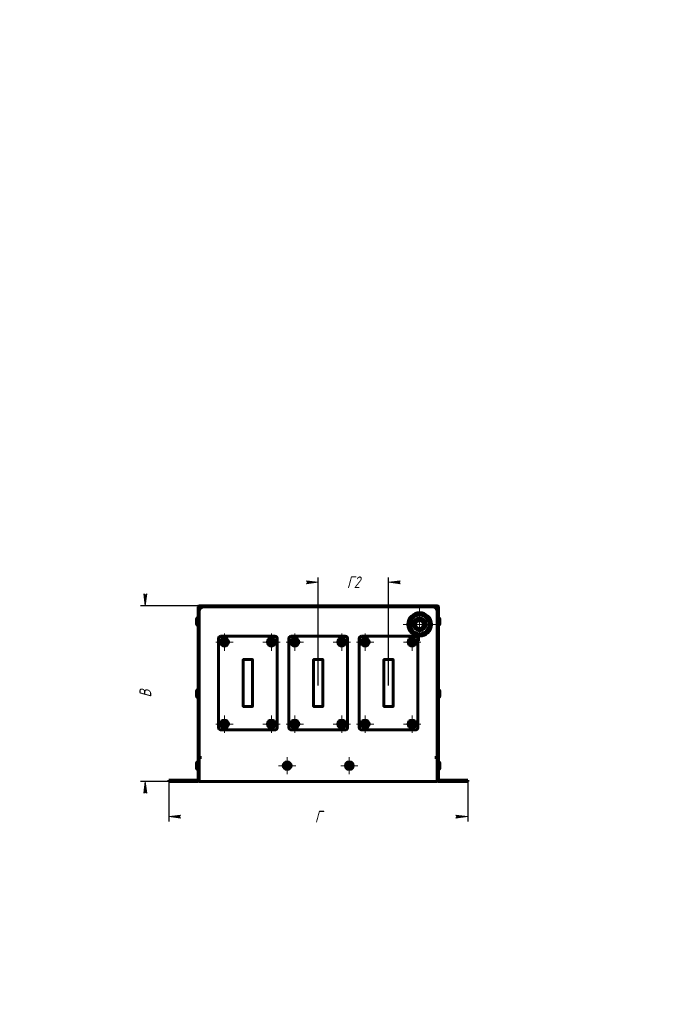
# Model space of a CAD drawing. Header units: millimetres. Extents: x 0 to 594, y 0 to 420.
# Tile 3 of 3: x 323 to 594, y 0 to 420. Entities that reach past the tile are written whole.
import ezdxf

# ---------------------------------------------------------------- set-up
doc = ezdxf.new("R2010")
doc.units = ezdxf.units.MM
for name, pattern in [('K5LT_AXLED', [12, 7.5, -1.5, 1.5, -1.5]), ('K5LT_BASIC', [0]), ('K5LT_THIN', [0])]:
    doc.linetypes.add(name, pattern=pattern)
doc.layers.add('Системный слой', color=7, linetype='Continuous')
doc.styles.add('KDIMTEXTSTYLE', font='GOST_AU.SHX', dxfattribs={"width": 0.96, "oblique": 15, "height": 5})
doc.dimstyles.new('KDIMSTYLE (0.50)', dxfattribs={"dimtxt": 5, "dimasz": 1, "dimexe": 2, "dimexo": 0, "dimgap": 1, "dimtad": 1, "dimlfac": 2, "dimtxsty": 'KDIMTEXTSTYLE', "dimsah": 1, "dimcen": 0, "dimdle": 1, "dimadec": 0, "dimazin": 0, "dimtfac": 0.667, "dimtmove": 0, "dimatfit": 3, "dimfxl": 1, "dimtvp": 1, "dimtolj": 1, "dimtzin": 0, "dimarcsym": 0})

# ---------------------------------------------------------------- blocks, each defined once
blk = doc.blocks.new('U28')
at = {"layer": 'Системный слой', "color": 150, "linetype": 'K5LT_BASIC', "lineweight": 60, "true_color": 0x0080ff}
for p, q in [((448.5, 127.04), (448.25, 127.04)), ((452.25, 127.04), (452, 127.04))]:
    blk.add_line(p, q, dxfattribs=at)
blk = doc.blocks.new('U29')
at = {"layer": 'Системный слой', "color": 150, "linetype": 'K5LT_BASIC', "lineweight": 60, "true_color": 0x0080ff}
for p, q in [((452.25, 147.04), (452.25, 146.79)), ((452.25, 127.29), (452.25, 127.04))]:
    blk.add_line(p, q, dxfattribs=at)
blk = doc.blocks.new('U30')
at = {"layer": 'Системный слой', "color": 150, "linetype": 'K5LT_BASIC', "lineweight": 60, "true_color": 0x0080ff}
for p, q in [((448.25, 146.79), (448.25, 147.04)), ((448.25, 127.04), (448.25, 127.29))]:
    blk.add_line(p, q, dxfattribs=at)
blk = doc.blocks.new('U31')
at = {"layer": 'Системный слой', "color": 150, "linetype": 'K5LT_BASIC', "lineweight": 60, "true_color": 0x0080ff}
for p, q in [((448.25, 147.04), (448.5, 147.04)), ((452, 147.04), (452.25, 147.04))]:
    blk.add_line(p, q, dxfattribs=at)
blk = doc.blocks.new('U32')
at = {"layer": 'Системный слой', "color": 150, "linetype": 'K5LT_BASIC', "lineweight": 60, "true_color": 0x0080ff}
for p, q in [((418.5, 127.04), (418.25, 127.04)), ((422.25, 127.04), (422, 127.04))]:
    blk.add_line(p, q, dxfattribs=at)
blk = doc.blocks.new('U33')
at = {"layer": 'Системный слой', "color": 150, "linetype": 'K5LT_BASIC', "lineweight": 60, "true_color": 0x0080ff}
for p, q in [((422.25, 147.04), (422.25, 146.79)), ((422.25, 127.29), (422.25, 127.04))]:
    blk.add_line(p, q, dxfattribs=at)
blk = doc.blocks.new('U34')
at = {"layer": 'Системный слой', "color": 150, "linetype": 'K5LT_BASIC', "lineweight": 60, "true_color": 0x0080ff}
for p, q in [((418.25, 146.79), (418.25, 147.04)), ((418.25, 127.04), (418.25, 127.29))]:
    blk.add_line(p, q, dxfattribs=at)
blk = doc.blocks.new('U35')
at = {"layer": 'Системный слой', "color": 150, "linetype": 'K5LT_BASIC', "lineweight": 60, "true_color": 0x0080ff}
for p, q in [((418.25, 147.04), (418.5, 147.04)), ((422, 147.04), (422.25, 147.04))]:
    blk.add_line(p, q, dxfattribs=at)
blk = doc.blocks.new('U36')
at = {"layer": 'Системный слой', "color": 150, "linetype": 'K5LT_BASIC', "lineweight": 60, "true_color": 0x0080ff}
for p, q in [((502.15, 163.29), (502.15, 164.32)), ((502.15, 162.27), (502.15, 163.29))]:
    blk.add_line(p, q, dxfattribs=at)
blk = doc.blocks.new('U37')
at = {"layer": 'Системный слой', "color": 150, "linetype": 'K5LT_BASIC', "lineweight": 60, "true_color": 0x0080ff}
for p, q in [((478.5, 127.04), (478.25, 127.04)), ((482.25, 127.04), (482, 127.04))]:
    blk.add_line(p, q, dxfattribs=at)
blk = doc.blocks.new('U38')
at = {"layer": 'Системный слой', "color": 150, "linetype": 'K5LT_BASIC', "lineweight": 60, "true_color": 0x0080ff}
for p, q in [((482.25, 147.04), (482.25, 146.79)), ((482.25, 127.29), (482.25, 127.04))]:
    blk.add_line(p, q, dxfattribs=at)
blk = doc.blocks.new('U39')
at = {"layer": 'Системный слой', "color": 150, "linetype": 'K5LT_BASIC', "lineweight": 60, "true_color": 0x0080ff}
for p, q in [((478.25, 146.79), (478.25, 147.04)), ((478.25, 127.04), (478.25, 127.29))]:
    blk.add_line(p, q, dxfattribs=at)
blk = doc.blocks.new('U40')
at = {"layer": 'Системный слой', "color": 150, "linetype": 'K5LT_BASIC', "lineweight": 60, "true_color": 0x0080ff}
for p, q in [((478.25, 147.04), (478.5, 147.04)), ((482, 147.04), (482.25, 147.04))]:
    blk.add_line(p, q, dxfattribs=at)
blk = doc.blocks.new('KDIMARROW_01')
at = {"layer": 'Системный слой'}
blk.add_hatch(color=0, dxfattribs=at).paths.add_polyline_path([(0, 0), (-5, 0.66), (-4.5, 0), (-5, -0.66)])
at = {"layer": 'Системный слой', "color": 0, "linetype": 'K5LT_THIN', "lineweight": 18}
for p, q in [((-4.5, 0), (-5, 0.66)), ((-5, 0.66), (0, 0)), ((0, 0), (-5, -0.66)), ((-5, -0.66), (-4.5, 0)), ((0, 0), (-1, 0))]:
    blk.add_line(p, q, dxfattribs=at)
blk = doc.blocks.new('U41')
at = {"layer": 'Системный слой', "color": 30, "linetype": 'K5LT_AXLED', "lineweight": 18, "true_color": 0xff8000}
for q in [(493.5, 169.04), (486.5, 162.04), (500.5, 162.04), (493.5, 155.04)]:
    blk.add_line((493.5, 162.04), q, dxfattribs=at)
blk = doc.blocks.new('U42')
at = {"layer": 'Системный слой', "color": 30, "linetype": 'K5LT_AXLED', "lineweight": 18, "true_color": 0xff8000}
for q in [(463.5, 105.47), (459.83, 101.79), (467.18, 101.79), (463.5, 98.12)]:
    blk.add_line((463.5, 101.79), q, dxfattribs=at)
blk = doc.blocks.new('U43')
at = {"layer": 'Системный слой', "color": 30, "linetype": 'K5LT_AXLED', "lineweight": 18, "true_color": 0xff8000}
for q in [(437, 105.47), (433.33, 101.79), (440.68, 101.79), (437, 98.12)]:
    blk.add_line((437, 101.79), q, dxfattribs=at)
blk = doc.blocks.new('U44')
at = {"layer": 'Системный слой', "color": 30, "linetype": 'K5LT_AXLED', "lineweight": 18, "true_color": 0xff8000}
for q in [(410.25, 123.24), (406.55, 119.54), (413.95, 119.54), (410.25, 115.84)]:
    blk.add_line((410.25, 119.54), q, dxfattribs=at)
blk = doc.blocks.new('U45')
at = {"layer": 'Системный слой', "color": 30, "linetype": 'K5LT_AXLED', "lineweight": 18, "true_color": 0xff8000}
for q in [(410.25, 158.24), (406.55, 154.54), (413.95, 154.54), (410.25, 150.84)]:
    blk.add_line((410.25, 154.54), q, dxfattribs=at)
blk = doc.blocks.new('U46')
at = {"layer": 'Системный слой', "color": 30, "linetype": 'K5LT_AXLED', "lineweight": 18, "true_color": 0xff8000}
for q in [(430.25, 123.24), (426.55, 119.54), (433.95, 119.54), (430.25, 115.84)]:
    blk.add_line((430.25, 119.54), q, dxfattribs=at)
blk = doc.blocks.new('U47')
at = {"layer": 'Системный слой', "color": 30, "linetype": 'K5LT_AXLED', "lineweight": 18, "true_color": 0xff8000}
for q in [(430.25, 158.24), (426.55, 154.54), (433.95, 154.54), (430.25, 150.84)]:
    blk.add_line((430.25, 154.54), q, dxfattribs=at)
blk = doc.blocks.new('U48')
at = {"layer": 'Системный слой', "color": 30, "linetype": 'K5LT_AXLED', "lineweight": 18, "true_color": 0xff8000}
for q in [(440.25, 123.24), (436.55, 119.54), (443.95, 119.54), (440.25, 115.84)]:
    blk.add_line((440.25, 119.54), q, dxfattribs=at)
blk = doc.blocks.new('U49')
at = {"layer": 'Системный слой', "color": 30, "linetype": 'K5LT_AXLED', "lineweight": 18, "true_color": 0xff8000}
for q in [(440.25, 158.24), (436.55, 154.54), (443.95, 154.54), (440.25, 150.84)]:
    blk.add_line((440.25, 154.54), q, dxfattribs=at)
blk = doc.blocks.new('U50')
at = {"layer": 'Системный слой', "color": 30, "linetype": 'K5LT_AXLED', "lineweight": 18, "true_color": 0xff8000}
for q in [(460.25, 123.24), (456.55, 119.54), (463.95, 119.54), (460.25, 115.84)]:
    blk.add_line((460.25, 119.54), q, dxfattribs=at)
blk = doc.blocks.new('U51')
at = {"layer": 'Системный слой', "color": 30, "linetype": 'K5LT_AXLED', "lineweight": 18, "true_color": 0xff8000}
for q in [(460.25, 158.24), (456.55, 154.54), (463.95, 154.54), (460.25, 150.84)]:
    blk.add_line((460.25, 154.54), q, dxfattribs=at)
blk = doc.blocks.new('U52')
at = {"layer": 'Системный слой', "color": 30, "linetype": 'K5LT_AXLED', "lineweight": 18, "true_color": 0xff8000}
for q in [(470.25, 123.24), (466.55, 119.54), (473.95, 119.54), (470.25, 115.84)]:
    blk.add_line((470.25, 119.54), q, dxfattribs=at)
blk = doc.blocks.new('U53')
at = {"layer": 'Системный слой', "color": 30, "linetype": 'K5LT_AXLED', "lineweight": 18, "true_color": 0xff8000}
for q in [(470.25, 158.24), (466.55, 154.54), (473.95, 154.54), (470.25, 150.84)]:
    blk.add_line((470.25, 154.54), q, dxfattribs=at)
blk = doc.blocks.new('U54')
at = {"layer": 'Системный слой', "color": 30, "linetype": 'K5LT_AXLED', "lineweight": 18, "true_color": 0xff8000}
for q in [(490.25, 123.24), (486.55, 119.54), (493.95, 119.54), (490.25, 115.84)]:
    blk.add_line((490.25, 119.54), q, dxfattribs=at)
blk = doc.blocks.new('U55')
at = {"layer": 'Системный слой', "color": 30, "linetype": 'K5LT_AXLED', "lineweight": 18, "true_color": 0xff8000}
for q in [(490.25, 158.24), (486.55, 154.54), (493.95, 154.54), (490.25, 150.84)]:
    blk.add_line((490.25, 154.54), q, dxfattribs=at)

msp = doc.modelspace()

# ---------------------------------------------------------------- linework, layer by layer
at = {"layer": 'Системный слой', "color": 150, "linetype": 'K5LT_BASIC', "lineweight": 60, "true_color": 0x0080ff}
for p, q in [((399, 95.5409), (399, 169.5407)), ((399.5, 95.5409), (399.5, 169.5407)), ((399.5, 169.0408), (400, 169.0408)), ((400.5, 168.5408), (399.5, 169.0408)), ((399.5001, 170.0408), (500.9999, 170.0408)), ((399.5001, 169.5408), (500.9999, 169.5408)), ((400, 169.0408), (400, 169.5408)), ((400, 169.5408), (400.5, 168.5408)), ((400, 169.0408), (400.5, 168.5408)), ((400.5, 168.5408), (400, 169.0408)), ((500, 168.5408), (500.5, 169.5408)), ((500, 168.5408), (500.5, 169.0408)), ((501, 169.0408), (500, 168.5408)), ((500.5, 169.0408), (500, 168.5408)), ((500.5, 169.5408), (500.5, 169.0408)), ((500.5, 169.0408), (501, 169.0408)), ((501, 169.5407), (501, 95.5409)), ((501.5, 169.5407), (501.5, 95.5409)), ((398.35, 164.3158), (398.35, 162.2658)), ((488.8812, 162.0408), (490.0359, 164.0408)), ((490.0359, 164.0408), (491.1906, 166.0408)), ((491.1906, 166.0408), (493.5, 166.0408)), ((493.5, 166.0408), (495.8094, 166.0408)), ((495.8094, 166.0408), (496.9641, 164.0408)), ((496.9641, 164.0408), (498.1188, 162.0408)), ((490.0359, 160.0408), (488.8812, 162.0408)), ((491.1906, 158.0408), (490.0359, 160.0408)), ((496.9641, 160.0408), (495.8094, 158.0408)), ((498.1188, 162.0408), (496.9641, 160.0408)), ((407.75, 118.0408), (407.75, 156.0408)), ((408.75, 157.0408), (431.75, 157.0408)), ((432.75, 156.0408), (432.75, 118.0408)), ((437.75, 118.0408), (437.75, 156.0408)), ((438.75, 157.0408), (461.75, 157.0408)), ((462.75, 156.0408), (462.75, 118.0408)), ((467.75, 118.0408), (467.75, 156.0408)), ((468.75, 157.0408), (491.75, 157.0408)), ((493.5, 158.0408), (491.1906, 158.0408)), ((492.75, 156.0408), (492.75, 118.0408)), ((495.8094, 158.0408), (493.5, 158.0408)), ((418.5, 147.0408), (422, 147.0408)), ((448.5, 147.0408), (452, 147.0408)), ((478.5, 147.0408), (482, 147.0408)), ((418.25, 146.7908), (418.25, 127.2908)), ((422.25, 146.7908), (422.25, 127.2908)), ((448.25, 146.7908), (448.25, 127.2908)), ((452.25, 146.7908), (452.25, 127.2908)), ((478.25, 146.7908), (478.25, 127.2908)), ((482.25, 146.7908), (482.25, 127.2908)), ((398.35, 133.5658), (398.35, 131.5158)), ((502.15, 131.5158), (502.15, 133.5658)), ((418.5, 127.0408), (422, 127.0408)), ((448.5, 127.0408), (452, 127.0408)), ((478.5, 127.0408), (482, 127.0408)), ((431.75, 117.0408), (408.75, 117.0408)), ((461.75, 117.0408), (438.75, 117.0408)), ((491.75, 117.0408), (468.75, 117.0408)), ((399.5, 105.2908), (399.75, 105.2908)), ((399.5, 105.0408), (399.5, 95.0408)), ((399.75, 105.0408), (399.5, 105.0408)), ((399.75, 105.2908), (399.75, 105.0408)), ((399.75, 105.2908), (400.5, 105.2908)), ((500, 105.2908), (500.75, 105.2908)), ((500.75, 105.0408), (500.75, 105.2908)), ((500.75, 105.2908), (501, 105.2908)), ((501, 105.0408), (500.75, 105.0408)), ((501, 95.0408), (501, 105.0408)), ((398.35, 102.8158), (398.35, 100.7658)), ((502.15, 100.7658), (502.15, 102.8158)), ((386.5, 95.5408), (398.5, 95.5408)), ((386.5, 95.0408), (386.5, 95.5408)), ((398.5, 95.0408), (386.5, 95.0408)), ((398.5, 95.5408), (398.9999, 95.5408)), ((398.5, 95.0408), (398.5, 95.5408)), ((398.5, 95.0408), (398.9999, 95.0408)), ((399.5, 95.0408), (501, 95.0408)), ((501.5001, 95.5408), (502, 95.5408)), ((501.5001, 95.0408), (502, 95.0408)), ((502, 95.5408), (514, 95.5408)), ((502, 95.0408), (502, 95.5408)), ((514, 95.0408), (502, 95.0408)), ((514, 95.0408), (514, 95.5408))]:
    msp.add_line(p, q, dxfattribs=at)
for centre, radius in [((493.5, 162.0408), 5), ((493.5, 162.0408), 2.7), ((493.5, 162.0408), 2.5), ((493.5, 162.0408), 1.7), ((410.25, 154.5408), 1.7), ((410.25, 154.5408), 1.675), ((430.25, 154.5408), 1.7), ((430.25, 154.5408), 1.675), ((440.25, 154.5408), 1.7), ((440.25, 154.5408), 1.675), ((460.25, 154.5408), 1.7), ((460.25, 154.5408), 1.675), ((470.25, 154.5408), 1.7), ((470.25, 154.5408), 1.675), ((490.25, 154.5408), 1.7), ((490.25, 154.5408), 1.675), ((410.25, 154.5408), 0.525), ((430.25, 154.5408), 0.525), ((440.25, 154.5408), 0.525), ((460.25, 154.5408), 0.525), ((470.25, 154.5408), 0.525), ((490.25, 154.5408), 0.525), ((410.25, 119.5408), 1.7), ((410.25, 119.5408), 1.675), ((410.25, 119.5408), 0.525), ((430.25, 119.5408), 1.7), ((430.25, 119.5408), 1.675), ((430.25, 119.5408), 0.525), ((440.25, 119.5408), 1.7), ((440.25, 119.5408), 1.675), ((440.25, 119.5408), 0.525), ((460.25, 119.5408), 1.7), ((460.25, 119.5408), 1.675), ((460.25, 119.5408), 0.525), ((470.25, 119.5408), 1.7), ((470.25, 119.5408), 1.675), ((470.25, 119.5408), 0.525), ((490.25, 119.5408), 1.7), ((490.25, 119.5408), 1.675), ((490.25, 119.5408), 0.525), ((437, 101.7908), 1.675), ((437, 101.7908), 0.525), ((463.5, 101.7908), 1.675), ((463.5, 101.7908), 0.525)]:
    msp.add_circle(centre, radius, dxfattribs=at)
for centre, radius, start, end in [((399.5001, 169.5407), 0.5001, 90, 180), ((399.5001, 169.5407), 0.0001, 90, 179.999994), ((500.9999, 169.5407), 0.5001, 0, 90), ((500.9999, 169.5407), 0.0001, 0, 90), ((399, 164.3158), 0.65, 90, 180), ((493.5, 162.0408), 4, 150, 210), ((493.5, 162.0408), 4, 90, 150), ((493.5, 162.0408), 4, 30, 90), ((493.5, 162.0408), 4, 330, 30), ((501.5, 164.3158), 0.65, 0, 90), ((399, 162.2658), 0.65, 180, 270), ((493.5, 162.0408), 4, 210, 270), ((493.5, 162.0408), 4, 270, 330), ((501.5, 162.2658), 0.65, 270, 0), ((408.75, 156.0408), 1, 90, 180), ((431.75, 156.0408), 1, 0, 90), ((438.75, 156.0408), 1, 90, 180), ((461.75, 156.0408), 1, 0, 90), ((468.75, 156.0408), 1, 90, 180), ((491.75, 156.0408), 1, 0, 90), ((418.5, 146.7908), 0.25, 90, 180), ((422, 146.7908), 0.25, 0, 90), ((448.5, 146.7908), 0.25, 90, 180), ((452, 146.7908), 0.25, 0, 90), ((478.5, 146.7908), 0.25, 90, 180), ((482, 146.7908), 0.25, 0, 90), ((399, 133.5658), 0.65, 90, 180), ((399, 131.5158), 0.65, 180, 270), ((501.5, 133.5658), 0.65, 0, 90), ((501.5, 131.5158), 0.65, 270, 0), ((418.5, 127.2908), 0.25, 180, 270), ((422, 127.2908), 0.25, 270, 0), ((448.5, 127.2908), 0.25, 180, 270), ((452, 127.2908), 0.25, 270, 0), ((478.5, 127.2908), 0.25, 180, 270), ((482, 127.2908), 0.25, 270, 0), ((408.75, 118.0408), 1, 180, 270), ((431.75, 118.0408), 1, 270, 0), ((438.75, 118.0408), 1, 180, 270), ((461.75, 118.0408), 1, 270, 0), ((468.75, 118.0408), 1, 180, 270), ((491.75, 118.0408), 1, 270, 0), ((399, 102.8158), 0.65, 90, 180), ((501.5, 102.8158), 0.65, 0, 90), ((399, 100.7658), 0.65, 180, 270), ((501.5, 100.7658), 0.65, 270, 0), ((398.9999, 95.5409), 0.5001, 270, 0), ((398.9999, 95.5409), 0.0001, 270, 0), ((501.5001, 95.5409), 0.5001, 180, 270), ((501.5001, 95.5409), 0.0001, 180.000006, 270)]:
    msp.add_arc(centre, radius, start, end, dxfattribs=at)
at = {"layer": 'Системный слой', "color": 7, "linetype": 'K5LT_THIN', "lineweight": 18}
msp.add_arc((493.5, 162.0408), 2.0941, 70, 340, dxfattribs=at)

# ---------------------------------------------------------------- block references
at = {"layer": 'Системный слой'}
for name in ['U41', 'U36', 'U45', 'U47', 'U49', 'U51', 'U53', 'U55', 'U34', 'U35', 'U33', 'U30', 'U31', 'U29', 'U39', 'U40', 'U38', 'U32', 'U28', 'U37', 'U44', 'U46', 'U48', 'U50', 'U52', 'U54', 'U43', 'U42']:
    msp.add_blockref(name, (0, 0), dxfattribs=at)

# ---------------------------------------------------------------- dimensions: what is measured, and where the dimension line sits
at = {"layer": 'Системный слой', "color": 7}
for base, p1, p2, location, text in [((450.25, 180.0408), (480.25, 136.0158), (450.25, 135.9908), (465.25, 180.0408), '\\H5.0;\\W0.965;\\Q15;\\H5.0;\\W0.965;\\Q15;\\Q15;Г2\\Q15;\\H7.00;'), ((514, 80.0408), (386.5, 95.0408), (514, 95.0408), (450.25, 80.0408), '\\H5.0;\\W0.965;\\Q15;\\H5.0;\\W0.965;\\Q15;\\Q15;Г\\Q15;\\H7.00;')]:
    msp.add_linear_dim(base=base, p1=p1, p2=p2, location=location, text=text, dimstyle='KDIMSTYLE (0.50)', override={"dimexo": 0, "dimblk1": 'KDIMARROW_01', "dimblk2": 'KDIMARROW_01', "dimse1": 0, "dimse2": 0, "dimclrt": 7, "dimtolj": 1}, dxfattribs=at).render()
msp.add_linear_dim(base=(376.5, 95.0408), p1=(399.5001, 170.0408), p2=(386.5, 95.0408), angle=90, location=(376.5, 132.5408), text='\\H5.0;\\W0.965;\\Q15;\\H5.0;\\W0.965;\\Q15;\\Q15;В\\Q15;\\H7.00;', dimstyle='KDIMSTYLE (0.50)', override={"dimexo": 0, "dimblk1": 'KDIMARROW_01', "dimblk2": 'KDIMARROW_01', "dimse1": 0, "dimse2": 0, "dimclrt": 7, "dimtolj": 1}, dxfattribs=at).render()

doc.saveas('drawing.dxf')
